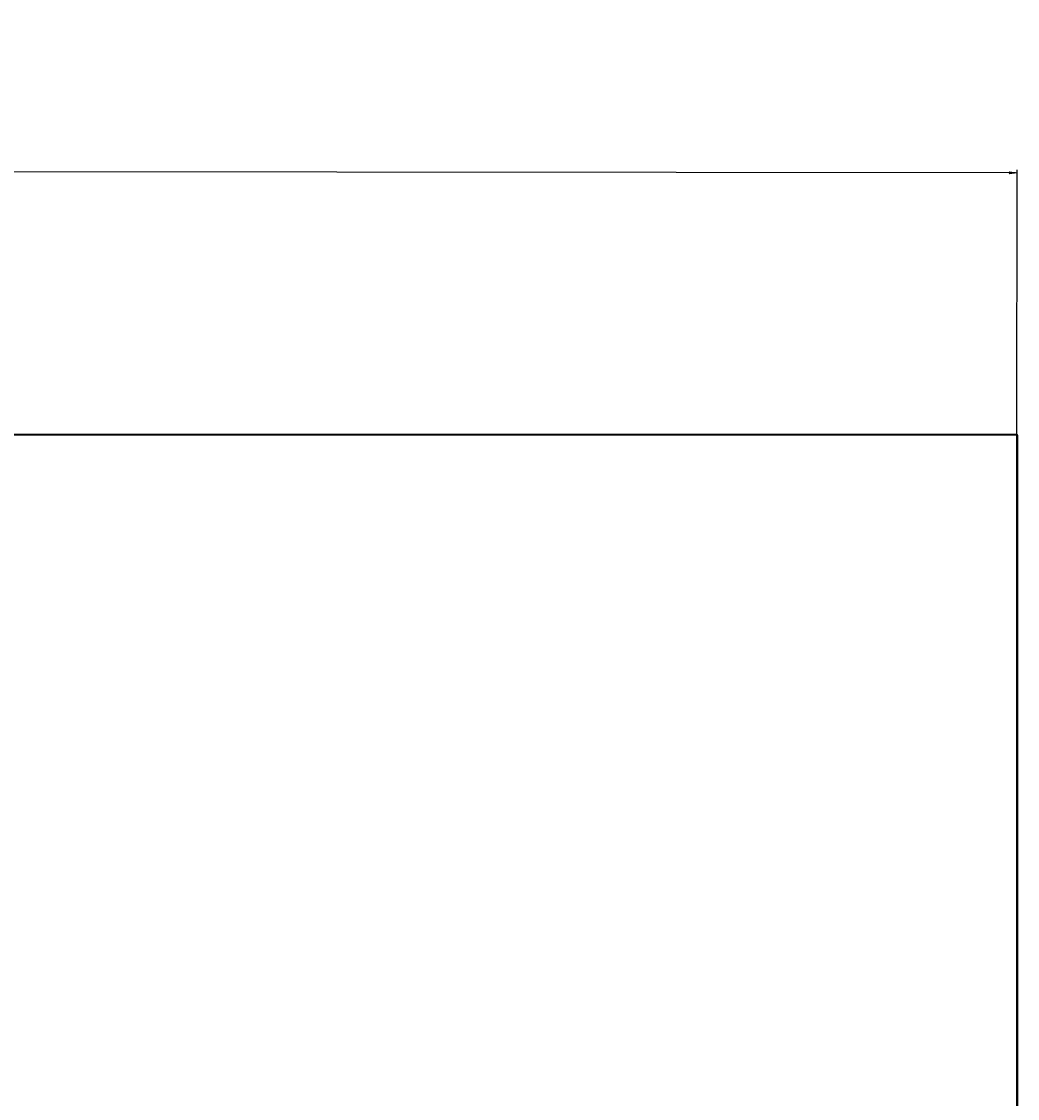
# Model space of a CAD drawing. Header units: millimetres. Extents: x -4428 to 3866, y -3426 to 3855.
# Tile 46 of 191: x -885 to -241, y -932 to -235. Entities that reach past the tile are written whole.
import ezdxf

# ---------------------------------------------------------------- set-up
doc = ezdxf.new("R2010")
doc.units = ezdxf.units.MM
doc.linetypes.add('K5LT_BASIC', pattern=[0])
doc.linetypes.add('K5LT_THIN', pattern=[0])
doc.layers.add('Системный слой', color=7, linetype='Continuous')
doc.styles.add('KDIMTEXTSTYLE', font='GOST_AU.SHX', dxfattribs={"width": 0.96, "oblique": 15, "height": 5})
doc.dimstyles.new('KDIMSTYLE (1.00)', dxfattribs={"dimtxt": 5, "dimasz": 1, "dimexe": 2, "dimexo": 0, "dimgap": 1, "dimtad": 1, "dimtxsty": 'KDIMTEXTSTYLE', "dimsah": 1, "dimcen": 0, "dimdle": 1, "dimadec": 0, "dimazin": 0, "dimtfac": 0.667, "dimtmove": 0, "dimatfit": 3, "dimfxl": 1, "dimtvp": 1, "dimtolj": 1, "dimtzin": 0, "dimarcsym": 0})

# ---------------------------------------------------------------- blocks, each defined once
blk = doc.blocks.new('KDIMARROW_01')
at = {"layer": 'Системный слой'}
blk.add_hatch(color=0, dxfattribs=at).paths.add_polyline_path([(0, 0), (-5, 0.66), (-4.5, 0), (-5, -0.66)])
at = {"layer": 'Системный слой', "color": 0, "linetype": 'K5LT_THIN', "lineweight": 20}
for p, q in [((-4.5, 0), (-5, 0.66)), ((-5, 0.66), (0, 0)), ((0, 0), (-5, -0.66)), ((-5, -0.66), (-4.5, 0)), ((0, 0), (-1, 0))]:
    blk.add_line(p, q, dxfattribs=at)
blk = doc.blocks.new('U22')
at = {"layer": 'Системный слой', "color": 150, "linetype": 'K5LT_BASIC', "lineweight": 40, "true_color": 0x0080ff}
for p, q in [((-3937.34, -502.09), (-241.34, -502.09)), ((-241.34, -502.09), (-241.34, -2683.09)), ((-240.84, -502.59), (-241.34, -502.59)), ((-240.84, -1622.59), (-240.84, -502.59))]:
    blk.add_line(p, q, dxfattribs=at)

msp = doc.modelspace()

# ---------------------------------------------------------------- block references
at = {"layer": 'Системный слой'}
msp.add_blockref('U22', (0, 0), dxfattribs=at)

# ---------------------------------------------------------------- dimensions: what is measured, and where the dimension line sits
at = {"layer": 'Системный слой', "color": 7}
msp.add_linear_dim(base=(-3945.131, -328.489), p1=(-241.336, -502.092), p2=(-3945.336, -497.592), angle=179.930391, location=(-2175.132, -330.64), dimstyle='KDIMSTYLE (1.00)', override={"dimexo": 0, "dimpost": '\\H75.0;\\W0.965;\\Q15;<>', "dimblk1": 'KDIMARROW_01', "dimblk2": 'KDIMARROW_01', "dimse1": 0, "dimse2": 0, "dimclrt": 7, "dimtolj": 1}, dxfattribs=at).render()

doc.saveas('drawing.dxf')
